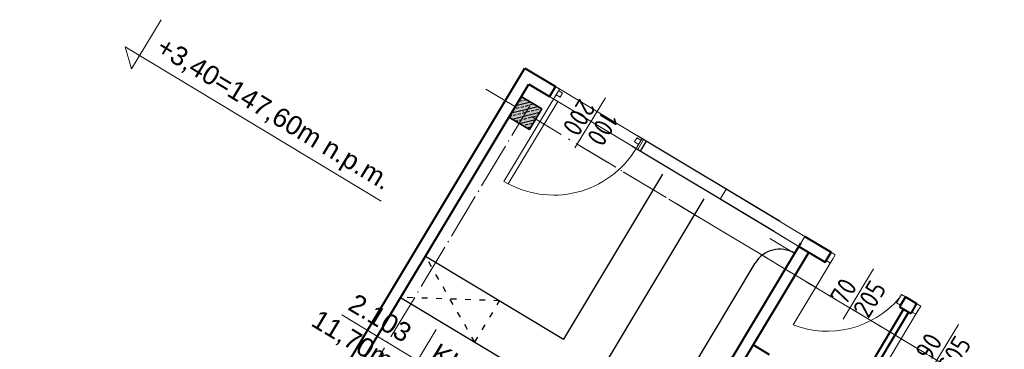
# Model space of a CAD drawing. Header units: millimetres. Extents: x -32003 to -19505, y 17931 to 29358.
# Tile 4 of 92: x -26660 to -25637, y 20701 to 21044. Entities that reach past the tile are written whole.
import ezdxf

# ---------------------------------------------------------------- set-up
doc = ezdxf.new("R2010")
doc.units = ezdxf.units.MM
doc.header["$PDMODE"] = 3
for name, pattern in [('ACAD_ISO03W100', [30, 12, -18]), ('ACAD_ISO04W100', [30.5, 24, -3, 0.5, -3]), ('ACAD_ISO10W100', [18.5, 12, -3, 0.5, -3])]:
    doc.linetypes.add(name, pattern=pattern)
for name, color, linetype, lineweight in [('_wymiary', 1, 'Continuous', 9), ('drzwi', 140, 'Continuous', 13), ('okno widok', 8, 'Continuous', 25), ('opisy drzwi', 40, 'Continuous', 13), ('opisy pom', 3, 'Continuous', 18), ('podciąg', 10, 'Continuous', 35), ('symetria', 7, 'ACAD_ISO03W100', 5), ('SZRAF', 51, 'Continuous', 9), ('słupy', 2, 'Continuous', 30), ('ściana', 4, 'Continuous', 40)]:
    doc.layers.add(name, color=color, linetype=linetype, lineweight=lineweight)
doc.layers.add('koniec', color=7, linetype='ACAD_ISO10W100')
doc.styles.add('ISO', font='isocp.shx')
doc.styles.add('SYSTEM', font='TXT')
doc.dimstyles.new('Jacek2', dxfattribs={"dimscale": 2, "dimtxt": 10, "dimasz": 10, "dimexe": 15, "dimexo": 15, "dimgap": 5, "dimtad": 1, "dimdec": 0, "dimrnd": 0.5, "dimzin": 0, "dimdsep": 46, "dimtxsty": 'Standard', "dimblk": 'OBLIQUE', "dimcen": 0, "dimdle": 5, "dimadec": 1, "dimazin": 0, "dimtfac": 1, "dimtdec": 0, "dimtofl": 0, "dimtmove": 0, "dimatfit": 3, "dimfxl": 0, "dimtolj": 1, "dimtzin": 0, "dimarcsym": 0})

# ---------------------------------------------------------------- blocks, each defined once
blk = doc.blocks.new('_OBLIQUE')
at = {"color": 0, "linetype": 'ByBlock'}
blk.add_line((-0.5, -0.5), (0.5, 0.5), dxfattribs=at)
blk = doc.blocks.new('*D846')
at = {"layer": '_wymiary', "color": 0, "lineweight": -2}
for p, q in [((-27080.5, 20692), (-27102.3, 20655.8)), ((-26495.4, 20326.1), (-27095.4, 20686.7)), ((-26497.7, 20341.8), (-26519.4, 20305.6))]:
    blk.add_line(p, q, dxfattribs=at)
at = {"layer": 'Defpoints', "color": 0}
for p in [(-27065.1, 20717.7), (-27086.8, 20681.5), (-26482.2, 20367.5)]:
    blk.add_point(p, dxfattribs=at)
at = {"layer": '_wymiary', "color": 0, "lineweight": -2, "xscale": 20, "yscale": 20, "zscale": 20}
for p, rotation in [((-27086.8, 20681.5), 149.0000000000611), ((-26504, 20331.3), 329.0000000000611)]:
    blk.add_blockref('_OBLIQUE', p, dxfattribs=dict(at, rotation=rotation))
at = {"layer": '_wymiary', "color": 0, "insert": (-26785.1, 20523.6), "char_height": 20, "attachment_point": 5, "rotation": 329}
blk.add_mtext('\\A1;680', dxfattribs=at)

msp = doc.modelspace()

# ---------------------------------------------------------------- hatches: boundary and pattern name
at = {"ltscale": 0.5}
h = msp.add_hatch(dxfattribs=at)
h.set_pattern_fill('ANSI33', color=256, angle=148.9491, style=0)
h.set_pattern_definition([(193.949134, (-17194.288, 15273.655), (1.5307335, -6.1627392), []), (193.949134, (-17198.135, 15275.971), (1.5307335, -6.1627392), [3.175, -1.5875])])
h.paths.add_polyline_path([(-26140.7, 20936.2), (-26130, 20929.7), (-26123.5, 20940.5), (-26134.3, 20946.9)])
h.paths.add_polyline_path([(-26151.4, 20942.6), (-26140.7, 20936.2), (-26134.3, 20946.9), (-26145, 20953.3)])
h.paths.add_polyline_path([(-26145, 20953.3), (-26134.3, 20946.9), (-26127.8, 20957.6), (-26138.5, 20964)])
h.paths.add_polyline_path([(-26134.3, 20946.9), (-26123.5, 20940.5), (-26117.1, 20951.2), (-26127.8, 20957.6)])
at = {"layer": 'słupy', "lineweight": -3}
h = msp.add_hatch(color=256, dxfattribs=at)
h.paths.add_polyline_path([(-26138.4, 20964), (-26144.8, 20953.3), (-26123.4, 20940.4), (-26117, 20951.1)])
h.paths.add_polyline_path([(-26129.8, 20929.7), (-26123.4, 20940.4), (-26144.8, 20953.3), (-26151.3, 20942.6)])

# ---------------------------------------------------------------- linework, layer by layer
at = {"ltscale": 0.5}
for p, q in [((-25869.6, 20834.1), (-26017.3, 20922.8)), ((-25875.8, 20823.8), (-26023.5, 20912.5)), ((-26008.8, 20917.6), (-26015, 20907.3))]:
    msp.add_line(p, q, dxfattribs=at)
for p, q in [((-25991.7, 20883.3), (-26094.6, 20711.9)), ((-25948.8, 20857.6), (-26077.5, 20643.3)), ((-26238.1, 20798.1), (-26094.6, 20711.9)), ((-25895.7, 20790.7), (-26050.2, 20533.6)), ((-26263.8, 20755.3), (-26077.5, 20643.3))]:
    msp.add_line(p, q)
msp.add_arc((-25869.9, 20775.3), 30, 59, 149)
at = {"layer": 'drzwi'}
for p, q in [((-25814.7, 20795.3), (-25856, 20726.7)), ((-25726, 20741.9), (-25772.4, 20664.8))]:
    msp.add_line(p, q, dxfattribs=at)
for points in [[(-25812.2, 20799.6), (-25816.5, 20802.1), (-25821.6, 20793.6), (-25817.3, 20791)], [(-25739.3, 20755.8), (-25743.6, 20758.3), (-25748.8, 20749.8), (-25744.5, 20747.2)], [(-25723.5, 20746.2), (-25727.7, 20748.8), (-25732.9, 20740.2), (-25728.6, 20737.7)]]:
    msp.add_lwpolyline(points, close=True, dxfattribs=at)
msp.add_arc((-25820.5, 20818.4), 98.3, 248.8785, 319.109, dxfattribs=at)
at = {"layer": 'koniec', "lineweight": 9, "ltscale": 3}
msp.add_line((-25478.5, 20552.9), (-26182.9, 20976.1), dxfattribs=at)
at = {"layer": 'okno widok', "linetype": 'ACAD_ISO03W100', "ltscale": 0.5}
for p, q in [((-26186.7, 20708.9), (-26238.1, 20798.1)), ((-26160.9, 20751.8), (-26263.8, 20755.3)), ((-26186.7, 20708.9), (-26160.9, 20751.8))]:
    msp.add_line(p, q, dxfattribs=at)
at = {"layer": 'opisy drzwi', "ltscale": 0.1}
for p, q in [((-26156.5, 20875.8), (-26098.7, 20971.7)), ((-26109.2, 20964), (-26103, 20974.3)), ((-26098.7, 20971.7), (-26103, 20974.3)), ((-26095.5, 20967.4), (-26099.8, 20970)), ((-26100.6, 20958.9), (-26109.2, 20964)), ((-26098.1, 20963.2), (-26102.3, 20965.7)), ((-26098.1, 20963.2), (-26095.5, 20967.4)), ((-26152.1, 20873.3), (-26100.6, 20958.9)), ((-26020.9, 20916.8), (-26018.4, 20921.1)), ((-26019.2, 20909.9), (-26013, 20920.2)), ((-26014.1, 20918.5), (-26018.4, 20921.1)), ((-26008.8, 20917.6), (-26013, 20920.2)), ((-26016.7, 20914.2), (-26020.9, 20916.8)), ((-26014.9, 20907.3), (-26019.2, 20909.9)), ((-26014.9, 20907.3), (-26008.8, 20917.6)), ((-25855, 20801.3), (-25880.2, 20816.4)), ((-25850.1, 20808.3), (-25875.8, 20823.8))]:
    msp.add_line(p, q, dxfattribs=at)
at = {"layer": 'opisy drzwi'}
for p, q in [((-26082.7, 20910.5), (-26051.1, 20962.6)), ((-25772.6, 20784.8), (-25804.2, 20732.8)), ((-25684.2, 20727.3), (-25715.8, 20675.3))]:
    msp.add_line(p, q, dxfattribs=at)
at = {"layer": 'opisy drzwi', "ltscale": 0.1}
msp.add_arc((-26104.9, 20961.5), 100, 238.9766, 328.9766, dxfattribs=at)
at = {"layer": 'opisy pom'}
for p, q in [((-26512.4, 21043.7), (-26543.3, 20992.5)), ((-26543.3, 20992.5), (-26549.8, 21015.6)), ((-26549.8, 21015.6), (-26284.1, 20855.1)), ((-26325, 20737.1), (-25975.3, 20526.3)), ((-26226.7, 20721.9), (-26265.6, 20657.5))]:
    msp.add_line(p, q, dxfattribs=at)
at = {"layer": 'podciąg'}
for p, q in [((-26151.3, 20942.6), (-26138.4, 20964)), ((-26138.4, 20964), (-26117, 20951.1)), ((-26129.8, 20929.7), (-26117, 20951.1)), ((-26151.3, 20942.6), (-26129.8, 20929.7))]:
    msp.add_line(p, q, dxfattribs=at)
at = {"layer": 'symetria', "linetype": 'ACAD_ISO04W100', "ltscale": 2}
for p, q in [((-26556.6, 20243.6), (-26129.7, 20954.1)), ((-26081.4, 20915.2), (-22252.8, 18614.7))]:
    msp.add_line(p, q, dxfattribs=at)
at = {"layer": 'SZRAF'}
for points in [[(-26011.3, 20919.2), (-26103, 20974.3), (-26109.2, 20964), (-26017.5, 20908.8)], [(-25843.9, 20818.6), (-25925.6, 20867.7), (-25931.8, 20857.4), (-25850.1, 20808.3)]]:
    msp.add_lwpolyline(points, close=True, dxfattribs=at)
at = {"layer": 'słupy', "lineweight": -3}
for p, q in [((-26151.3, 20942.6), (-26138.4, 20964)), ((-26138.4, 20964), (-26117, 20951.1)), ((-26129.8, 20929.7), (-26117, 20951.1)), ((-26151.3, 20942.6), (-26129.8, 20929.7))]:
    msp.add_line(p, q, dxfattribs=at)
at = {"layer": 'ściana'}
for p, q in [((-26411.4, 20533), (-26134.7, 20993.4)), ((-26134.7, 20993.4), (-26103, 20974.3)), ((-26397.7, 20532.4), (-26130.6, 20976.9)), ((-26130.6, 20976.9), (-26109.2, 20964)), ((-26103, 20974.3), (-26109.2, 20964)), ((-25843.9, 20818.6), (-25816.5, 20802.1)), ((-25848.3, 20811.3), (-26120.5, 20358.2)), ((-25850.1, 20808.3), (-25822.6, 20791.8)), ((-25839.8, 20802.1), (-26110.2, 20352.1)), ((-25822.6, 20791.8), (-25816.5, 20802.1)), ((-25739.3, 20755.8), (-25745.5, 20745.5)), ((-25739.3, 20755.8), (-25727.7, 20748.8)), ((-25745.5, 20745.5), (-25733.9, 20738.5)), ((-25727.7, 20748.8), (-25733.9, 20738.5)), ((-25741.2, 20742.9), (-25792, 20658.4)), ((-25736.1, 20739.8), (-25786.8, 20655.3)), ((-25880.4, 20695.6), (-25897.6, 20705.9))]:
    msp.add_line(p, q, dxfattribs=at)

# ---------------------------------------------------------------- texts
at = {"layer": 'opisy drzwi', "style": 'ISO'}
for s, rotation, p in [('200', 238.7464, (-26077.4, 20963)), ('100', 238.7464, (-26053.8, 20949.7)), ('70', 58.7464, (-25801.5, 20745.6)), ('205', 58.7464, (-25777.9, 20732.4)), ('90', 58.7464, (-25713.2, 20688.1)), ('205', 58.7464, (-25689.6, 20674.9))]:
    msp.add_text(s, height=20, rotation=rotation, dxfattribs=at).set_placement(p)
at = {"layer": 'opisy pom', "char_height": 19.8, "attachment_point": 1, "style": 'SYSTEM'}
for s, insert, rotation in [('{\\fArial|b0|i0|c238|p34;+3,40=147,60m n.p.m.}', (-26509, 21026.9), 328.8647), ('{\\fArial|b0|i0|c238|p34;2.103    KIOSK OWOCOWY}', (-26309.6, 20760.3), 328.9491), ('{\\fArial|b0|i0|c238|p34;11,70m2   }', (-26347.9, 20743.6), 328.9491)]:
    msp.add_mtext(s, dxfattribs=dict(at, insert=insert, rotation=rotation))

# ---------------------------------------------------------------- dimensions: what is measured, and where the dimension line sits
at = {"layer": '_wymiary'}
dim = msp.add_linear_dim(base=(-27086.8, 20681.5), p1=(-26482.2, 20367.5), p2=(-27065.1, 20717.7), angle=329, dimstyle='Jacek2', override={"dimtmove": 1}, dxfattribs=at)
dim.commit()
dim.dimension.update_dxf_attribs({"geometry": '*D846', "text_midpoint": (-26785.1, 20523.6)})

doc.saveas('drawing.dxf')
